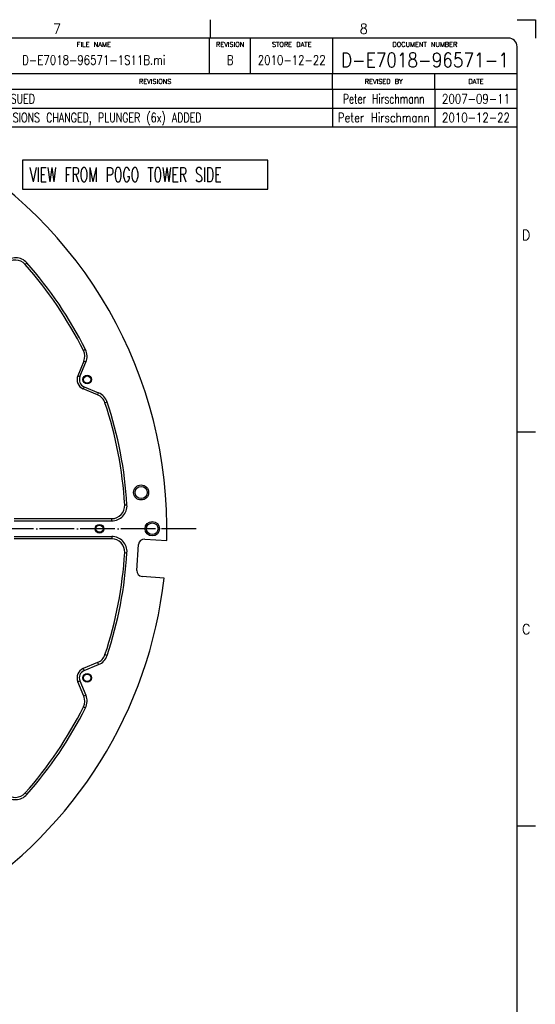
# Model space of a CAD drawing. Header units: inches. Extents: x -343 to 520, y -275 to 283.
# Tile 42 of 42: x 341 to 520, y -58 to 283. Entities that reach past the tile are written whole.
import ezdxf

# ---------------------------------------------------------------- set-up
doc = ezdxf.new("R2010")
doc.units = ezdxf.units.IN
doc.linetypes.add('DOT_CENTER', pattern=[14, 12, -1, 0, -1])
doc.layers.add('1', color=7, linetype='Continuous')
doc.styles.add('CONVERTER_11', font='txt.shx', dxfattribs={"width": 0.9})
doc.styles.add('CONVERTER_12', font='txt.shx', dxfattribs={"width": 0.63})
doc.styles.add('CONVERTER_14', font='txt.shx', dxfattribs={"width": 0.81})
doc.styles.add('CONVERTER_15', font='txt.shx', dxfattribs={"width": 0.749})
doc.styles.add('CONVERTER_16', font='txt.shx', dxfattribs={"width": 1.035})
doc.styles.add('CONVERTER_17', font='txt.shx', dxfattribs={"width": 0.72})
doc.styles.add('CONVERTER_18', font='complex.shx', dxfattribs={"width": 0.855})

# ---------------------------------------------------------------- blocks, each defined once
blk = doc.blocks.new('probecard_stiffener_1__3', base_point=(87.6, -45.4))
at = {"color": 1, "linetype": 'Continuous'}
for p, q in [((343.253, 198.558), (343.851, 199.089)), ((364.14, 169.086), (363.425, 168.728)), ((364.297, 164.687), (363.558, 164.993)), ((361.49, 160.002), (362.229, 159.696)), ((363.69, 156.168), (363.384, 155.429)), ((368.375, 153.361), (368.682, 154.1)), ((371.682, 150.879), (370.923, 150.626)), ((377.752, 115.27), (378.551, 115.318)), ((373.26, 109.7), (373.26, 110.5)), ((373.26, 104.3), (373.26, 103.5)), ((377.752, 98.73), (378.551, 98.682)), ((370.923, 63.374), (371.682, 63.121)), ((363.384, 58.571), (363.69, 57.832)), ((368.375, 60.639), (368.682, 59.9)), ((361.49, 53.998), (362.229, 54.304)), ((364.297, 49.313), (363.558, 49.007)), ((363.425, 45.272), (364.14, 44.914)), ((343.851, 14.911), (343.253, 15.442))]:
    blk.add_line(p, q, dxfattribs=at)
at = {"color": 7, "linetype": 'Continuous'}
for p, q in [((363.558, 164.993), (361.49, 160.002)), ((362.229, 159.696), (364.297, 164.687)), ((368.375, 153.361), (363.384, 155.429)), ((363.69, 156.168), (368.682, 154.1)), ((339.414, 110.5), (373.26, 110.5)), ((339.414, 109.7), (373.26, 109.7)), ((339.414, 104.3), (373.26, 104.3)), ((373.26, 103.5), (339.414, 103.5)), ((384.701, 103.397), (392.344, 102.863)), ((381.939, 92.564), (382.567, 101.542)), ((391.437, 89.895), (383.794, 90.429)), ((368.375, 60.639), (363.384, 58.571)), ((363.69, 57.832), (368.682, 59.9)), ((363.558, 49.007), (361.49, 53.998)), ((362.229, 54.304), (364.297, 49.313))]:
    blk.add_line(p, q, dxfattribs=at)
for centre, radius in [((364.724, 158.662), 1.5), ((364.724, 158.662), 1.25), ((383.452, 119.55), 2.6), ((383.452, 119.55), 2.1), ((387.32, 107), 2.5), ((369, 107), 1.5), ((369, 107), 1.25), ((387.32, 107), 2), ((364.724, 55.338), 1.5), ((364.724, 55.338), 1.25)]:
    blk.add_circle(centre, radius, dxfattribs=at)
for centre, radius, start, end in [((240, 107), 152.4, 358.44446, 61.05554), ((339.886, 195.572), 5.3, 41.56449, 135), ((339.886, 195.572), 4.5, 41.56449, 135), ((240, 107), 138, 26.57074, 41.56449), ((240, 107), 138.8, 26.57074, 41.56449), ((359.4, 166.715), 4.5, 337.5, 26.57074), ((359.4, 166.715), 5.3, 337.5, 26.57074), ((364.724, 158.662), 3.5, 157.5, 247.5), ((364.724, 158.662), 2.7, 157.5, 247.5), ((366.653, 149.204), 5.3, 18.42926, 67.5), ((366.653, 149.204), 4.5, 18.42926, 67.5), ((240, 107), 138, 3.43551, 18.42926), ((240, 107), 138.8, 3.43551, 18.42926), ((373.26, 115), 5.3, 270, 3.43551), ((373.26, 115), 4.5, 270, 3.43551), ((373.26, 99), 5.3, 356.56449, 90), ((373.26, 99), 4.5, 356.56449, 90), ((384.562, 101.402), 2, 86, 176), ((240, 107), 138, 341.57074, 356.56449), ((240, 107), 138.8, 341.57074, 356.56449), ((383.934, 92.424), 2, 176, 266), ((240, 107), 152.4, 302.44446, 353.55554), ((366.653, 64.796), 4.5, 292.5, 341.57074), ((366.653, 64.796), 5.3, 292.5, 341.57074), ((364.724, 55.338), 3.5, 112.5, 202.5), ((364.724, 55.338), 2.7, 112.5, 202.5), ((359.4, 47.285), 4.5, 333.42926, 22.5), ((359.4, 47.285), 5.3, 333.42926, 22.5), ((240, 107), 138, 318.43551, 333.42926), ((240, 107), 138.8, 318.43551, 333.42926), ((339.886, 18.428), 5.3, 225, 318.43551), ((339.886, 18.428), 4.5, 225, 318.43551)]:
    blk.add_arc(centre, radius, start, end, dxfattribs=at)
at = {"layer": '1', "color": 1, "linetype": 'DOT_CENTER'}
blk.add_line((402.543, 107), (78.518, 107), dxfattribs=at)
blk = doc.blocks.new('probe_card_stiffener_E7018-24155__4', base_point=(87.6, -45.4))
blk.add_blockref('probecard_stiffener_1__3', (87.6, -45.4))
blk = doc.blocks.new('probe_card_stiffner_assy_E7018-64155__5', base_point=(87.6, -45.4))
blk.add_blockref('probe_card_stiffener_E7018-24155__4', (87.6, -45.4))
blk = doc.blocks.new('probe_card_assy__6', base_point=(87.6, -45.4))
blk.add_blockref('probe_card_stiffner_assy_E7018-64155__5', (87.6, -45.4))
blk = doc.blocks.new('front2', base_point=(240, 107))
at = {"layer": '1', "color": 1}
blk.add_lwpolyline([(342.268, 234.641), (342.268, 224.641), (427.418, 224.641), (427.418, 234.641)], close=True, dxfattribs=at)
blk.add_blockref('probe_card_assy__6', (87.6, -45.4))
at = {"layer": '1', "color": 1, "style": 'CONVERTER_12', "width": 0.63}
blk.add_text('VIEW FROM POGO TOWER SIDE', height=5, dxfattribs=at).set_placement((344.768, 227.141))
blk = doc.blocks.new('Revision_Block', base_point=(316.73, 264.77))
at = {"color": 4, "linetype": 'Continuous'}
for p, q in [((316.73, 259.22), (316.73, 264.77)), ((326.78, 259.22), (326.78, 264.77)), ((449.83, 259.22), (449.83, 264.77)), ((485.34, 259.22), (485.34, 264.77)), ((513.82, 259.22), (316.73, 259.22)), ((316.73, 259.22), (316.73, 252.72)), ((326.78, 259.22), (326.78, 252.72)), ((449.83, 259.22), (449.83, 252.72)), ((485.34, 259.22), (485.34, 252.72)), ((316.73, 252.72), (316.73, 246.22)), ((316.73, 252.72), (513.82, 252.72)), ((326.78, 252.72), (326.78, 246.22)), ((449.83, 252.72), (449.83, 246.22)), ((485.34, 252.72), (485.34, 246.22)), ((316.73, 246.22), (513.82, 246.22))]:
    blk.add_line(p, q, dxfattribs=at)
at = {"color": 4, "char_height": 1.6, "attachment_point": 5, "line_spacing_factor": 1.12545, "style": 'CONVERTER_16'}
for s, insert in [('SYM', (321.76, 261.99)), ('REVISIONS', (388.31, 261.99)), ('REVISED BY', (467.59, 261.99)), ('DATE', (499.58, 261.99))]:
    blk.add_mtext(s, dxfattribs=dict(at, insert=insert))
at = {"color": 3, "char_height": 3.2, "line_spacing_factor": 1.020408}
for s, insert, attachment_point, style in [('A', (321.76, 257.54), 2, 'CONVERTER_14'), ('AS ISSUED', (329.28, 257.54), 1, 'CONVERTER_15'), ('Peter Hirschmann', (467.59, 257.54), 2, 'CONVERTER_17'), ('2007-09-11', (499.58, 257.54), 2, 'CONVERTER_14'), ('B', (321.76, 251.04), 2, 'CONVERTER_14'), ('DIMENSIONS CHANGED, PLUNGER (6x) ADDED', (329.28, 251.04), 1, 'CONVERTER_15'), ('Peter Hirschmann', (467.59, 251.04), 2, 'CONVERTER_14'), ('2010-12-22', (499.58, 251.04), 2, 'CONVERTER_14')]:
    blk.add_mtext(s, dxfattribs=dict(at, insert=insert, attachment_point=attachment_point, style=style))
blk = doc.blocks.new('Drawing_Grid_Zones', base_point=(-248.72, -265.13))
at = {"layer": '1', "color": 4, "linetype": 'Continuous'}
for p, q in [((407.45, 283.36), (407.45, 277.01)), ((513.82, 283.36), (520.17, 283.36)), ((520.17, 283.36), (520.17, 277.01)), ((520.17, 140.49), (513.82, 140.49)), ((520.17, 3.96), (513.82, 3.96))]:
    blk.add_line(p, q, dxfattribs=at)
at = {"layer": '1', "color": 4, "char_height": 3.5, "attachment_point": 5, "line_spacing_factor": 1.080432, "style": 'CONVERTER_11'}
for s, insert in [('7', (354.27, 280.19)), ('8', (460.64, 280.19)), ('D', (516.99, 208.75)), ('C', (516.99, 72.22))]:
    blk.add_mtext(s, dxfattribs=dict(at, insert=insert))
blk = doc.blocks.new('D_Size_Verigy_Frame', base_point=(-248.72, -265.13))
at = {"color": 7, "linetype": 'Continuous'}
for p, q in [((449.92, 264.77), (449.92, 277.01)), ((316.73, 264.77), (513.82, 264.77))]:
    blk.add_line(p, q, dxfattribs=at)
at = {"layer": '1', "color": 7, "linetype": 'Continuous'}
for p, q in [((510.82, 277.01), (-334.08, 277.01)), ((513.82, -266.09), (513.82, 274.01))]:
    blk.add_line(p, q, dxfattribs=at)
at = {"layer": '1', "color": 4, "linetype": 'Continuous'}
for p, q in [((407.17, 264.77), (407.17, 277.01)), ((421.44, 264.77), (421.44, 277.01))]:
    blk.add_line(p, q, dxfattribs=at)
at = {"layer": '1', "color": 7, "linetype": 'Continuous'}
blk.add_arc((510.82, 274.01), 3, 0, 90, dxfattribs=at)
at = {"layer": '1'}
for name, p in [('Drawing_Grid_Zones', (-248.72, -265.13)), ('Revision_Block', (316.73, 264.77))]:
    blk.add_blockref(name, p, dxfattribs=at)
at = {"color": 4}
for s, insert, char_height, attachment_point, line_spacing_factor, style in [('FILE NAME', (367.04, 275.6), 1.6, 2, 1.12545, 'CONVERTER_16'), ('REVISION', (414.31, 275.6), 1.6, 2, 1.12545, 'CONVERTER_16'), ('STORE DATE', (435.68, 275.6), 1.6, 2, 1.12545, 'CONVERTER_16'), ('DOCUMENT NUMBER', (481.87, 275.6), 1.6, 2, 1.12545, 'CONVERTER_16'), ('D-E7018-96571-1S11B.mi', (367.04, 269.37), 3.2, 5, 1.020408, 'CONVERTER_14'), ('2010-12-22', (435.68, 269.37), 3.2, 5, 1.020408, 'CONVERTER_14')]:
    blk.add_mtext(s, dxfattribs=dict(at, insert=insert, char_height=char_height, attachment_point=attachment_point, line_spacing_factor=line_spacing_factor, style=style))
at = {"color": 3, "insert": (481.87, 269.37), "char_height": 5, "attachment_point": 5, "line_spacing_factor": 1.020408, "style": 'CONVERTER_18'}
blk.add_mtext('D-E7018-96571-1', dxfattribs=at)
at = {"layer": '1', "color": 4, "insert": (414.31, 269.37), "char_height": 3.2, "attachment_point": 5, "line_spacing_factor": 1.020408, "style": 'CONVERTER_14'}
blk.add_mtext('B', dxfattribs=at)
blk = doc.blocks.new('1')
for name, p in [('D_Size_Verigy_Frame', (-248.72, -265.13)), ('front2', (240, 107))]:
    blk.add_blockref(name, p)

msp = doc.modelspace()

# ---------------------------------------------------------------- block references
at = {"layer": '1'}
msp.add_blockref('1', (0, 0), dxfattribs=at)

doc.saveas('drawing.dxf')
